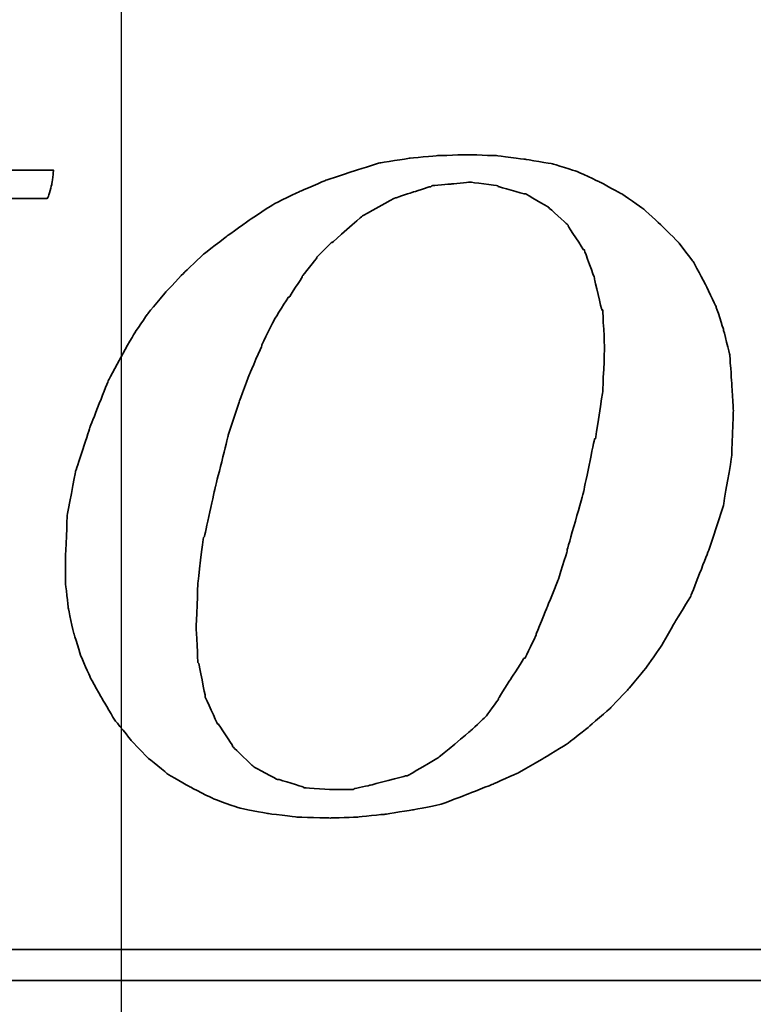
# Model space of a CAD drawing. Header units: millimetres. Extents: x -212 to 3135, y -1694 to 860.
# Tile 182 of 256: x 78.77 to 83.52, y -895.45 to -889.07. Entities that reach past the tile are written whole.
import ezdxf

# ---------------------------------------------------------------- set-up
doc = ezdxf.new("R2010")
doc.units = ezdxf.units.MM
doc.layers.add('2', color=7, linetype='CONTINUOUS', true_color=0xffffff)
doc.layers.add('DIM', color=4, linetype='CONTINUOUS')
doc.layers.add('layer 1', color=7, linetype='CONTINUOUS')

# ---------------------------------------------------------------- blocks, each defined once
blk = doc.blocks.new('TBI MOTION logo(完整正式版)')
at = {"layer": 'layer 1', "color": 22, "lineweight": 35}
for points, knots in [([(35.79625, -6.98375), (35.79625, -6.98375), (36.23125, -7.43875), (36.23125, -7.43875), (36.23125, -7.43875), (36.23125, -7.43875), (36.75625, -7.87125), (36.75625, -7.87125), (36.75625, -7.87125), (36.75625, -7.87125), (37.33125, -8.20375), (37.33125, -8.20375), (37.33125, -8.20375), (37.33125, -8.20375), (37.95625, -8.51875), (37.95625, -8.51875), (37.95625, -8.51875), (37.95625, -8.51875), (38.62625, -8.75875), (38.62625, -8.75875), (38.62625, -8.75875), (38.62625, -8.75875), (39.37125, -8.90375), (39.37125, -8.90375), (39.37125, -8.90375), (39.37125, -8.90375), (40.14125, -8.99875), (40.14125, -8.99875), (40.14125, -8.99875), (40.14125, -8.99875), (41.02625, -9.02375), (41.02625, -9.02375), (41.02625, -9.02375), (41.02625, -9.02375), (41.74625, -8.99875), (41.74625, -8.99875), (41.74625, -8.99875), (41.74625, -8.99875), (42.46625, -8.92375), (42.46625, -8.92375), (42.46625, -8.92375), (42.46625, -8.92375), (43.21125, -8.80625), (43.21125, -8.80625), (43.21125, -8.80625), (43.21125, -8.80625), (43.93125, -8.66375), (43.93125, -8.66375), (43.93125, -8.66375), (43.93125, -8.66375), (44.62625, -8.39875), (44.62625, -8.39875), (44.62625, -8.39875), (44.62625, -8.39875), (45.29625, -8.13375), (45.29625, -8.13375), (45.29625, -8.13375), (45.29625, -8.13375), (45.94625, -7.84375), (45.94625, -7.84375), (45.94625, -7.84375), (45.94625, -7.84375), (46.61625, -7.46375), (46.61625, -7.46375), (46.61625, -7.46375), (46.61625, -7.46375), (47.24125, -7.07875), (47.24125, -7.07875), (47.24125, -7.07875), (47.24125, -7.07875), (47.81625, -6.62375), (47.81625, -6.62375), (47.81625, -6.62375), (47.81625, -6.62375), (48.36875, -6.14375), (48.36875, -6.14375), (48.36875, -6.14375), (48.36875, -6.14375), (48.84625, -5.64125), (48.84625, -5.64125), (48.84625, -5.64125), (48.84625, -5.64125), (49.32625, -5.06375), (49.32625, -5.06375), (49.32625, -5.06375), (49.32625, -5.06375), (49.71125, -4.51374), (49.71125, -4.51374), (49.71125, -4.51374), (49.71125, -4.51374), (50.09625, -3.83874), (50.09625, -3.83874), (50.09625, -3.83874), (50.09625, -3.83874), (50.48125, -3.21374), (50.48125, -3.21374), (50.48125, -3.21374), (50.48125, -3.21374), (50.96125, -1.99125), (50.96125, -1.99125), (50.96125, -1.99125), (50.96125, -1.99125), (51.34375, -0.81875), (51.34375, -0.81875), (51.34375, -0.81875), (51.34375, -0.81875), (51.56125, 0.45624), (51.56125, 0.45624), (51.56125, 0.45624), (51.56125, 0.45624), (51.60625, 1.67624), (51.60625, 1.67624), (51.60625, 1.67624), (51.60625, 1.67624), (51.56125, 2.44625), (51.56125, 2.44625), (51.56125, 2.44625), (51.56125, 2.44625), (51.51125, 3.14125), (51.51125, 3.14125), (51.51125, 3.14125), (51.51125, 3.14125), (51.34375, 3.81125), (51.34375, 3.81125), (51.34375, 3.81125), (51.34375, 3.81125), (51.15125, 4.41125), (51.15125, 4.41125), (51.15125, 4.41125), (51.15125, 4.41125), (50.86125, 5.01125), (50.86125, 5.01125), (50.86125, 5.01125), (50.86125, 5.01125), (50.55125, 5.58875), (50.55125, 5.58875), (50.55125, 5.58875), (50.55125, 5.58875), (50.16625, 6.09125), (50.16625, 6.09125), (50.16625, 6.09125), (50.16625, 6.09125), (49.71125, 6.54875), (49.71125, 6.54875), (49.71125, 6.54875), (49.71125, 6.54875), (49.23125, 6.98125), (49.23125, 6.98125), (49.23125, 6.98125), (49.23125, 6.98125), (48.67875, 7.36625), (48.67875, 7.36625), (48.67875, 7.36625), (48.67875, 7.36625), (48.10375, 7.67625), (48.10375, 7.67625), (48.10375, 7.67625), (48.10375, 7.67625), (47.48125, 7.96375), (47.48125, 7.96375), (47.48125, 7.96375), (47.48125, 7.96375), (46.85625, 8.15625), (46.85625, 8.15625), (46.85625, 8.15625), (46.85625, 8.15625), (46.13625, 8.27624), (46.13625, 8.27624), (46.13625, 8.27624), (46.13625, 8.27624), (45.39125, 8.37125), (45.39125, 8.37125), (45.39125, 8.37125), (45.39125, 8.37125), (44.62625, 8.39624), (44.62625, 8.39624), (44.62625, 8.39624), (44.62625, 8.39624), (43.83625, 8.37125), (43.83625, 8.37125), (43.83625, 8.37125), (43.83625, 8.37125), (43.09125, 8.30125), (43.09125, 8.30125), (43.09125, 8.30125), (43.09125, 8.30125), (42.32125, 8.18125), (42.32125, 8.18125), (42.32125, 8.18125), (42.32125, 8.18125), (41.62875, 7.96375), (41.62875, 7.96375), (41.62875, 7.96375), (41.62875, 7.96375), (40.90625, 7.72625), (40.90625, 7.72625), (40.90625, 7.72625), (40.90625, 7.72625), (40.23624, 7.43625), (40.23624, 7.43625), (40.23624, 7.43625), (40.23624, 7.43625), (39.54124, 7.10125), (39.54124, 7.10125), (39.54124, 7.10125), (39.54124, 7.10125), (38.91625, 6.69125), (38.91625, 6.69125), (38.91625, 6.69125), (38.91625, 6.69125), (38.31625, 6.26125), (38.31625, 6.26125), (38.31625, 6.26125), (38.31625, 6.26125), (37.69125, 5.78125), (37.69125, 5.78125), (37.69125, 5.78125), (37.69125, 5.78125), (37.18625, 5.30125), (37.18625, 5.30125), (37.18625, 5.30125), (37.18625, 5.30125), (36.70625, 4.79624), (36.70625, 4.79624), (36.70625, 4.79624), (36.70625, 4.79624), (36.23125, 4.22125), (36.23125, 4.22125), (36.23125, 4.22125), (36.23125, 4.22125), (35.87124, 3.69375), (35.87124, 3.69375), (35.87124, 3.69375), (35.87124, 3.69375), (35.53125, 3.09125), (35.53125, 3.09125), (35.53125, 3.09125), (35.53125, 3.09125), (35.19875, 2.47125), (35.19875, 2.47125), (35.19875, 2.47125), (35.19875, 2.47125), (34.71625, 1.24625), (34.71625, 1.24625), (34.71625, 1.24625), (34.71625, 1.24625), (34.33125, 0.06874), (34.33125, 0.06874), (34.33125, 0.06874), (34.33125, 0.06874), (34.11625, -1.07875), (34.11625, -1.07875), (34.11625, -1.07875), (34.11625, -1.07875), (34.07125, -2.15875), (34.07125, -2.15875), (34.07125, -2.15875), (34.07125, -2.15875), (34.07125, -2.85375), (34.07125, -2.85375), (34.07125, -2.85375), (34.07125, -2.85375), (34.14125, -3.50375), (34.14125, -3.50375), (34.14125, -3.50375), (34.14125, -3.50375), (34.28625, -4.17375), (34.28625, -4.17375), (34.28625, -4.17375), (34.28625, -4.17375), (34.47625, -4.77624), (34.47625, -4.77624), (34.47625, -4.77624), (34.47625, -4.77624), (34.71625, -5.32625), (34.71625, -5.32625), (34.71625, -5.32625), (34.71625, -5.32625), (35.05375, -5.92875), (35.05375, -5.92875), (35.05375, -5.92875), (35.05375, -5.92875), (35.36375, -6.45375), (35.36375, -6.45375), (35.36375, -6.45375), (35.36375, -6.45375), (35.79625, -6.98375), (35.79625, -6.98375)], [0, 0, 0, 0, 0.01388889, 0.01388889, 0.01388889, 0.0138889, 0.02777778, 0.02777778, 0.02777778, 0.02777779, 0.04166667, 0.04166667, 0.04166667, 0.04166668, 0.05555556, 0.05555556, 0.05555556, 0.05555557, 0.06944444, 0.06944444, 0.06944444, 0.06944445, 0.08333333, 0.08333333, 0.08333333, 0.08333334, 0.09722222, 0.09722222, 0.09722222, 0.09722223, 0.11111111, 0.11111111, 0.11111111, 0.11111112, 0.125, 0.125, 0.125, 0.12500001, 0.13888889, 0.13888889, 0.13888889, 0.1388889, 0.15277778, 0.15277778, 0.15277778, 0.15277779, 0.16666667, 0.16666667, 0.16666667, 0.16666668, 0.18055556, 0.18055556, 0.18055556, 0.18055557, 0.19444444, 0.19444444, 0.19444444, 0.19444445, 0.20833333, 0.20833333, 0.20833333, 0.20833334, 0.22222222, 0.22222222, 0.22222222, 0.22222223, 0.23611111, 0.23611111, 0.23611111, 0.23611112, 0.25, 0.25, 0.25, 0.25000001, 0.26388889, 0.26388889, 0.26388889, 0.2638889, 0.27777778, 0.27777778, 0.27777778, 0.27777779, 0.29166667, 0.29166667, 0.29166667, 0.29166668, 0.30555556, 0.30555556, 0.30555556, 0.30555557, 0.31944444, 0.31944444, 0.31944444, 0.31944445, 0.33333333, 0.33333333, 0.33333333, 0.33333334, 0.34722222, 0.34722222, 0.34722222, 0.34722223, 0.36111111, 0.36111111, 0.36111111, 0.36111112, 0.375, 0.375, 0.375, 0.37500001, 0.38888889, 0.38888889, 0.38888889, 0.3888889, 0.40277778, 0.40277778, 0.40277778, 0.40277779, 0.41666667, 0.41666667, 0.41666667, 0.41666668, 0.43055556, 0.43055556, 0.43055556, 0.43055557, 0.44444444, 0.44444444, 0.44444444, 0.44444445, 0.45833333, 0.45833333, 0.45833333, 0.45833334, 0.47222222, 0.47222222, 0.47222222, 0.47222223, 0.48611111, 0.48611111, 0.48611111, 0.48611112, 0.5, 0.5, 0.5, 0.50000001, 0.51388889, 0.51388889, 0.51388889, 0.5138889, 0.52777778, 0.52777778, 0.52777778, 0.52777779, 0.54166667, 0.54166667, 0.54166667, 0.54166668, 0.55555556, 0.55555556, 0.55555556, 0.55555557, 0.56944444, 0.56944444, 0.56944444, 0.56944445, 0.58333333, 0.58333333, 0.58333333, 0.58333334, 0.59722222, 0.59722222, 0.59722222, 0.59722223, 0.61111111, 0.61111111, 0.61111111, 0.61111112, 0.625, 0.625, 0.625, 0.62500001, 0.63888889, 0.63888889, 0.63888889, 0.6388889, 0.65277778, 0.65277778, 0.65277778, 0.65277779, 0.66666667, 0.66666667, 0.66666667, 0.66666668, 0.68055556, 0.68055556, 0.68055556, 0.68055557, 0.69444444, 0.69444444, 0.69444444, 0.69444445, 0.70833333, 0.70833333, 0.70833333, 0.70833334, 0.72222222, 0.72222222, 0.72222222, 0.72222223, 0.73611111, 0.73611111, 0.73611111, 0.73611112, 0.75, 0.75, 0.75, 0.75000001, 0.76388889, 0.76388889, 0.76388889, 0.7638889, 0.77777778, 0.77777778, 0.77777778, 0.77777779, 0.79166667, 0.79166667, 0.79166667, 0.79166668, 0.80555556, 0.80555556, 0.80555556, 0.80555557, 0.81944444, 0.81944444, 0.81944444, 0.81944445, 0.83333333, 0.83333333, 0.83333333, 0.83333334, 0.84722222, 0.84722222, 0.84722222, 0.84722223, 0.86111111, 0.86111111, 0.86111111, 0.86111112, 0.875, 0.875, 0.875, 0.87500001, 0.88888889, 0.88888889, 0.88888889, 0.8888889, 0.90277778, 0.90277778, 0.90277778, 0.90277779, 0.91666667, 0.91666667, 0.91666667, 0.91666668, 0.93055556, 0.93055556, 0.93055556, 0.93055557, 0.94444444, 0.94444444, 0.94444444, 0.94444445, 0.95833333, 0.95833333, 0.95833333, 0.95833334, 0.97222222, 0.97222222, 0.97222222, 0.97222223, 0.98611111, 0.98611111, 0.98611111, 0.98611112, 1, 1, 1, 1]), ([(22.26375, -7.94375), (22.26375, -7.94375), (22.26375, -7.96625), (22.26375, -7.96625), (22.26375, -7.96625), (22.26375, -7.96625), (22.24125, -7.99125), (22.24125, -7.99125), (22.24125, -7.99125), (22.24125, -7.99125), (22.14625, -8.34875), (22.14625, -8.34875), (22.14625, -8.34875), (22.14625, -8.34875), (22.07625, -8.68625), (22.07625, -8.68625), (22.07625, -8.68625), (22.07625, -8.68625), (22.17125, -8.68625), (22.17125, -8.68625), (22.17125, -8.68625), (22.17125, -8.68625), (22.55375, -8.68625), (22.55375, -8.68625), (22.55375, -8.68625), (22.55375, -8.68625), (23.08125, -8.68625), (23.08125, -8.68625), (23.08125, -8.68625), (23.08125, -8.68625), (23.70375, -8.68625), (23.70375, -8.68625), (23.70375, -8.68625), (23.70375, -8.68625), (24.42625, -8.68625), (24.42625, -8.68625), (24.42625, -8.68625), (24.42625, -8.68625), (25.91125, -8.68625), (25.91125, -8.68625), (25.91125, -8.68625), (25.91125, -8.68625), (27.40125, -8.68625), (27.40125, -8.68625), (27.40125, -8.68625), (27.40125, -8.68625), (28.11875, -8.68625), (28.11875, -8.68625), (28.11875, -8.68625), (28.11875, -8.68625), (28.74125, -8.68625), (28.74125, -8.68625), (28.74125, -8.68625), (28.74125, -8.68625), (29.22125, -8.68625), (29.22125, -8.68625), (29.22125, -8.68625), (29.22125, -8.68625), (29.65625, -8.68625), (29.65625, -8.68625), (29.65625, -8.68625), (29.65625, -8.68625), (29.84875, -8.68625), (29.84875, -8.68625), (29.84875, -8.68625), (29.84875, -8.68625), (29.84875, -8.63875), (29.84875, -8.63875), (29.84875, -8.63875), (29.84875, -8.63875), (29.87125, -8.63875), (29.87125, -8.63875), (29.87125, -8.63875), (29.87125, -8.63875), (29.96875, -8.27875), (29.96875, -8.27875), (29.96875, -8.27875), (29.96875, -8.27875), (30.04125, -7.94375), (30.04125, -7.94375), (30.04125, -7.94375), (30.04125, -7.94375), (29.65625, -7.94375), (29.65625, -7.94375), (29.65625, -7.94375), (29.65625, -7.94375), (29.22125, -7.94375), (29.22125, -7.94375), (29.22125, -7.94375), (29.22125, -7.94375), (29.08125, -7.94375), (29.08125, -7.94375), (29.08125, -7.94375), (29.08125, -7.94375), (29.03125, -7.94375), (29.03125, -7.94375), (29.03125, -7.94375), (29.03125, -7.94375), (28.45625, -7.89375), (28.45625, -7.89375), (28.45625, -7.89375), (28.45625, -7.89375), (28.43125, -7.87125), (28.43125, -7.87125), (28.43125, -7.87125), (28.43125, -7.87125), (28.19125, -7.82375), (28.19125, -7.82375), (28.19125, -7.82375), (28.19125, -7.82375), (28.16625, -7.82375), (28.16625, -7.82375), (28.16625, -7.82375), (28.16625, -7.82375), (28.14625, -7.82375), (28.14625, -7.82375), (28.14625, -7.82375), (28.14625, -7.82375), (27.95125, -7.72375), (27.95125, -7.72375), (27.95125, -7.72375), (27.95125, -7.72375), (27.92625, -7.70375), (27.92625, -7.70375), (27.92625, -7.70375), (27.92625, -7.70375), (27.90625, -7.67875), (27.90625, -7.67875), (27.90625, -7.67875), (27.90625, -7.67875), (27.76125, -7.48875), (27.76125, -7.48875), (27.76125, -7.48875), (27.76125, -7.48875), (27.73375, -7.43875), (27.73375, -7.43875), (27.73375, -7.43875), (27.73375, -7.43875), (27.71125, -7.38875), (27.71125, -7.38875), (27.71125, -7.38875), (27.71125, -7.38875), (27.66625, -7.12875), (27.66625, -7.12875), (27.66625, -7.12875), (27.66625, -7.12875), (27.66625, -7.10375), (27.66625, -7.10375), (27.66625, -7.10375), (27.66625, -7.10375), (27.66625, -7.05375), (27.66625, -7.05375), (27.66625, -7.05375), (27.66625, -7.05375), (27.66625, -7.00875), (27.66625, -7.00875), (27.66625, -7.00875), (27.66625, -7.00875), (27.71125, -6.69625), (27.71125, -6.69625), (27.71125, -6.69625), (27.71125, -6.69625), (27.71125, -6.67125), (27.71125, -6.67125), (27.71125, -6.67125), (27.71125, -6.67125), (27.73375, -6.64875), (27.73375, -6.64875), (27.73375, -6.64875), (27.73375, -6.64875), (27.78625, -6.50375), (27.78625, -6.50375), (27.78625, -6.50375), (27.78625, -6.50375), (27.83125, -6.38375), (27.83125, -6.38375), (27.83125, -6.38375), (27.83125, -6.38375), (27.88125, -6.14375), (27.88125, -6.14375), (27.88125, -6.14375), (27.88125, -6.14375), (27.88125, -6.11875), (27.88125, -6.11875), (27.88125, -6.11875), (27.88125, -6.11875), (27.97625, -5.85375), (27.97625, -5.85375), (27.97625, -5.85375), (27.97625, -5.85375), (28.07375, -5.47125), (28.07375, -5.47125), (28.07375, -5.47125), (28.07375, -5.47125), (28.26625, -4.65375), (28.26625, -4.65375), (28.26625, -4.65375), (28.26625, -4.65375), (28.26625, -4.63375), (28.26625, -4.63375), (28.26625, -4.63375), (28.26625, -4.63375), (28.55125, -3.67374), (28.55125, -3.67374), (28.55125, -3.67374), (28.55125, -3.67374), (28.84125, -2.59374), (28.84125, -2.59374), (28.84125, -2.59374), (28.84125, -2.59374), (29.46125, -0.19375), (29.46125, -0.19375), (29.46125, -0.19375), (29.46125, -0.19375), (30.08625, 2.20624), (30.08625, 2.20624), (30.08625, 2.20624), (30.08625, 2.20624), (30.37625, 3.30875), (30.37625, 3.30875), (30.37625, 3.30875), (30.37625, 3.30875), (30.37625, 3.33125), (30.37625, 3.33125), (30.37625, 3.33125), (30.37625, 3.33125), (30.66125, 4.27125), (30.66125, 4.27125), (30.66125, 4.27125), (30.66125, 4.27125), (30.66125, 4.31875), (30.66125, 4.31875), (30.66125, 4.31875), (30.66125, 4.31875), (30.85625, 5.13125), (30.85625, 5.13125), (30.85625, 5.13125), (30.85625, 5.13125), (30.95125, 5.47125), (30.95125, 5.47125), (30.95125, 5.47125), (30.95125, 5.47125), (30.95125, 5.49125), (30.95125, 5.49125), (30.95125, 5.49125), (30.95125, 5.49125), (31.04625, 5.75625), (31.04625, 5.75625), (31.04625, 5.75625), (31.04625, 5.75625), (31.09625, 5.97125), (31.09625, 5.97125), (31.09625, 5.97125), (31.09625, 5.97125), (31.09625, 5.99624), (31.09625, 5.99624), (31.09625, 5.99624), (31.09625, 5.99624), (31.14375, 6.16625), (31.14375, 6.16625), (31.14375, 6.16625), (31.14375, 6.16625), (31.14375, 6.18625), (31.14375, 6.18625), (31.14375, 6.18625), (31.14375, 6.18625), (31.16624, 6.28625), (31.16624, 6.28625), (31.16624, 6.28625), (31.16624, 6.28625), (31.16624, 6.33124), (31.16624, 6.33124), (31.16624, 6.33124), (31.16624, 6.33124), (31.19125, 6.38124), (31.19125, 6.38124), (31.19125, 6.38124), (31.19125, 6.38124), (31.38125, 6.71625), (31.38125, 6.71625), (31.38125, 6.71625), (31.38125, 6.71625), (31.40624, 6.74125), (31.40624, 6.74125), (31.40624, 6.74125), (31.40624, 6.74125), (31.43125, 6.76625), (31.43125, 6.76625), (31.43125, 6.76625), (31.43125, 6.76625), (31.64625, 7.00624), (31.64625, 7.00624), (31.64625, 7.00624), (31.64625, 7.00624), (31.67125, 7.00624), (31.67125, 7.00624), (31.67125, 7.00624), (31.67125, 7.00624), (31.69625, 7.00624), (31.69625, 7.00624), (31.69625, 7.00624), (31.69625, 7.00624), (31.83875, 7.10125), (31.83875, 7.10125), (31.83875, 7.10125), (31.83875, 7.10125), (31.86124, 7.12624), (31.86124, 7.12624), (31.86124, 7.12624), (31.86124, 7.12624), (31.88625, 7.12624), (31.88625, 7.12624), (31.88625, 7.12624), (31.88625, 7.12624), (32.10124, 7.17125), (32.10124, 7.17125), (32.10124, 7.17125), (32.10124, 7.17125), (32.10124, 7.19624), (32.10124, 7.19624), (32.10124, 7.19624), (32.10124, 7.19624), (32.39125, 7.24624), (32.39125, 7.24624), (32.39125, 7.24624), (32.39125, 7.24624), (32.41624, 7.24624), (32.41624, 7.24624), (32.41624, 7.24624), (32.41624, 7.24624), (32.43624, 7.24624), (32.43624, 7.24624), (32.43624, 7.24624), (32.43624, 7.24624), (32.72375, 7.24624), (32.72375, 7.24624), (32.72375, 7.24624), (32.72375, 7.24624), (32.79624, 7.24624), (32.79624, 7.24624), (32.79624, 7.24624), (32.79624, 7.24624), (32.89625, 7.24624), (32.89625, 7.24624), (32.89625, 7.24624), (32.89625, 7.24624), (33.23124, 7.24624), (33.23124, 7.24624), (33.23124, 7.24624), (33.23124, 7.24624), (33.59125, 7.24624), (33.59125, 7.24624), (33.59125, 7.24624), (33.59125, 7.24624), (33.61625, 7.29125), (33.61625, 7.29125), (33.61625, 7.29125), (33.61625, 7.29125), (33.71125, 7.62625), (33.71125, 7.62625), (33.71125, 7.62625), (33.71125, 7.62625), (33.75625, 7.98625), (33.75625, 7.98625), (33.75625, 7.98625), (33.75625, 7.98625), (33.63625, 7.98625), (33.63625, 7.98625), (33.63625, 7.98625), (33.63625, 7.98625), (33.23124, 7.98625), (33.23124, 7.98625), (33.23124, 7.98625), (33.23124, 7.98625), (32.67875, 7.98625), (32.67875, 7.98625), (32.67875, 7.98625), (32.67875, 7.98625), (32.05625, 7.98625), (32.05625, 7.98625), (32.05625, 7.98625), (32.05625, 7.98625), (31.35625, 7.98625), (31.35625, 7.98625), (31.35625, 7.98625), (31.35625, 7.98625), (29.80125, 7.98625), (29.80125, 7.98625), (29.80125, 7.98625), (29.80125, 7.98625), (28.26625, 7.98625), (28.26625, 7.98625), (28.26625, 7.98625), (28.26625, 7.98625), (27.59125, 7.98625), (27.59125, 7.98625), (27.59125, 7.98625), (27.59125, 7.98625), (26.91875, 7.98625), (26.91875, 7.98625), (26.91875, 7.98625), (26.91875, 7.98625), (26.39125, 7.98625), (26.39125, 7.98625), (26.39125, 7.98625), (26.39125, 7.98625), (25.96125, 7.98625), (25.96125, 7.98625), (25.96125, 7.98625), (25.96125, 7.98625), (25.76875, 7.98625), (25.76875, 7.98625), (25.76875, 7.98625), (25.76875, 7.98625), (25.76875, 7.96375), (25.76875, 7.96375), (25.76875, 7.96375), (25.76875, 7.96375), (25.74625, 7.94125), (25.74625, 7.94125), (25.74625, 7.94125), (25.74625, 7.94125), (25.64875, 7.55625), (25.64875, 7.55625), (25.64875, 7.55625), (25.64875, 7.55625), (25.57625, 7.24624), (25.57625, 7.24624), (25.57625, 7.24624), (25.57625, 7.24624), (25.59875, 7.24624), (25.59875, 7.24624), (25.59875, 7.24624), (25.59875, 7.24624), (26.01125, 7.24624), (26.01125, 7.24624), (26.01125, 7.24624), (26.01125, 7.24624), (26.48625, 7.24624), (26.48625, 7.24624), (26.48625, 7.24624), (26.48625, 7.24624), (26.60625, 7.24624), (26.60625, 7.24624), (26.60625, 7.24624), (26.60625, 7.24624), (26.63125, 7.24624), (26.63125, 7.24624), (26.63125, 7.24624), (26.63125, 7.24624), (26.68125, 7.24624), (26.68125, 7.24624), (26.68125, 7.24624), (26.68125, 7.24624), (26.70625, 7.24624), (26.70625, 7.24624), (26.70625, 7.24624), (26.70625, 7.24624), (26.96625, 7.24624), (26.96625, 7.24624), (26.96625, 7.24624), (26.96625, 7.24624), (26.99125, 7.21875), (26.99125, 7.21875), (26.99125, 7.21875), (26.99125, 7.21875), (27.23375, 7.17125), (27.23375, 7.17125), (27.23375, 7.17125), (27.23375, 7.17125), (27.40125, 7.12624), (27.40125, 7.12624), (27.40125, 7.12624), (27.40125, 7.12624), (27.56625, 7.07624), (27.56625, 7.07624), (27.56625, 7.07624), (27.56625, 7.07624), (27.61375, 7.07624), (27.61375, 7.07624), (27.61375, 7.07624), (27.61375, 7.07624), (27.64125, 7.07624), (27.64125, 7.07624), (27.64125, 7.07624), (27.64125, 7.07624), (27.66625, 7.02624), (27.66625, 7.02624), (27.66625, 7.02624), (27.66625, 7.02624), (27.85625, 6.86125), (27.85625, 6.86125), (27.85625, 6.86125), (27.85625, 6.86125), (27.88125, 6.81125), (27.88125, 6.81125), (27.88125, 6.81125), (27.88125, 6.81125), (27.88125, 6.76625), (27.88125, 6.76625), (27.88125, 6.76625), (27.88125, 6.76625), (27.92625, 6.47625), (27.92625, 6.47625), (27.92625, 6.47625), (27.92625, 6.47625), (27.95125, 6.45124), (27.95125, 6.45124), (27.95125, 6.45124), (27.95125, 6.45124), (27.95125, 6.42625), (27.95125, 6.42625), (27.95125, 6.42625), (27.95125, 6.42625), (27.95125, 6.40625), (27.95125, 6.40625), (27.95125, 6.40625), (27.95125, 6.40625), (27.92625, 6.35625), (27.92625, 6.35625), (27.92625, 6.35625), (27.92625, 6.35625), (27.92625, 6.33124), (27.92625, 6.33124), (27.92625, 6.33124), (27.92625, 6.33124), (27.90625, 5.99624), (27.90625, 5.99624), (27.90625, 5.99624), (27.90625, 5.99624), (27.88125, 5.89875), (27.88125, 5.89875), (27.88125, 5.89875), (27.88125, 5.89875), (27.85625, 5.87625), (27.85625, 5.87625), (27.85625, 5.87625), (27.85625, 5.87625), (27.85625, 5.85125), (27.85625, 5.85125), (27.85625, 5.85125), (27.85625, 5.85125), (27.85625, 5.82625), (27.85625, 5.82625), (27.85625, 5.82625), (27.85625, 5.82625), (27.83125, 5.82625), (27.83125, 5.82625), (27.83125, 5.82625), (27.83125, 5.82625), (27.78625, 5.63625), (27.78625, 5.63625), (27.78625, 5.63625), (27.78625, 5.63625), (27.78625, 5.61125), (27.78625, 5.61125), (27.78625, 5.61125), (27.78625, 5.61125), (27.78625, 5.58875), (27.78625, 5.58875), (27.78625, 5.58875), (27.78625, 5.58875), (27.68625, 5.42125), (27.68625, 5.42125), (27.68625, 5.42125), (27.68625, 5.42125), (27.66625, 5.13125), (27.66625, 5.13125), (27.66625, 5.13125), (27.66625, 5.13125), (27.64125, 5.10874), (27.64125, 5.10874), (27.64125, 5.10874), (27.64125, 5.10874), (27.64125, 5.08625), (27.64125, 5.08625), (27.64125, 5.08625), (27.64125, 5.08625), (27.52125, 4.75124), (27.52125, 4.75124), (27.52125, 4.75124), (27.52125, 4.75124), (27.30625, 3.95625), (27.30625, 3.95625), (27.30625, 3.95625), (27.30625, 3.95625), (27.03875, 2.97125), (27.03875, 2.97125), (27.03875, 2.97125), (27.03875, 2.97125), (26.75375, 1.87125), (26.75375, 1.87125), (26.75375, 1.87125), (26.75375, 1.87125), (26.12625, -0.50374), (26.12625, -0.50374), (26.12625, -0.50374), (26.12625, -0.50374), (25.50625, -2.85375), (25.50625, -2.85375), (25.50625, -2.85375), (25.50625, -2.85375), (25.21625, -3.95875), (25.21625, -3.95875), (25.21625, -3.95875), (25.21625, -3.95875), (25.21625, -3.98375), (25.21625, -3.98375), (25.21625, -3.98375), (25.21625, -3.98375), (24.93125, -4.94375), (24.93125, -4.94375), (24.93125, -4.94375), (24.93125, -4.94375), (24.73625, -5.78375), (24.73625, -5.78375), (24.73625, -5.78375), (24.73625, -5.78375), (24.64125, -6.11875), (24.64125, -6.11875), (24.64125, -6.11875), (24.64125, -6.11875), (24.64125, -6.14375), (24.64125, -6.14375), (24.64125, -6.14375), (24.64125, -6.14375), (24.54625, -6.40875), (24.54625, -6.40875), (24.54625, -6.40875), (24.54625, -6.40875), (24.49625, -6.64875), (24.49625, -6.64875), (24.49625, -6.64875), (24.49625, -6.64875), (24.49625, -6.67125), (24.49625, -6.67125), (24.49625, -6.67125), (24.49625, -6.67125), (24.45125, -6.81375), (24.45125, -6.81375), (24.45125, -6.81375), (24.45125, -6.81375), (24.40125, -6.95875), (24.40125, -6.95875), (24.40125, -6.95875), (24.40125, -6.95875), (24.23375, -7.34375), (24.23375, -7.34375), (24.23375, -7.34375), (24.23375, -7.34375), (24.23375, -7.36875), (24.23375, -7.36875), (24.23375, -7.36875), (24.23375, -7.36875), (24.20875, -7.38875), (24.20875, -7.38875), (24.20875, -7.38875), (24.20875, -7.38875), (23.94625, -7.67875), (23.94625, -7.67875), (23.94625, -7.67875), (23.94625, -7.67875), (23.92125, -7.70375), (23.92125, -7.70375), (23.92125, -7.70375), (23.92125, -7.70375), (23.87125, -7.72375), (23.87125, -7.72375), (23.87125, -7.72375), (23.87125, -7.72375), (23.53875, -7.87125), (23.53875, -7.87125), (23.53875, -7.87125), (23.53875, -7.87125), (23.51125, -7.87125), (23.51125, -7.87125), (23.51125, -7.87125), (23.51125, -7.87125), (23.49125, -7.89375), (23.49125, -7.89375), (23.49125, -7.89375), (23.49125, -7.89375), (23.05625, -7.94375), (23.05625, -7.94375), (23.05625, -7.94375), (23.05625, -7.94375), (23.03625, -7.94375), (23.03625, -7.94375), (23.03625, -7.94375), (23.03625, -7.94375), (22.98625, -7.94375), (22.98625, -7.94375), (22.98625, -7.94375), (22.98625, -7.94375), (22.88875, -7.94375), (22.88875, -7.94375), (22.88875, -7.94375), (22.88875, -7.94375), (22.55375, -7.94375), (22.55375, -7.94375), (22.55375, -7.94375), (22.55375, -7.94375), (22.26375, -7.94375), (22.26375, -7.94375)], [0, 0, 0, 0, 0.00568182, 0.00568182, 0.00568182, 0.00568183, 0.01136364, 0.01136364, 0.01136364, 0.01136365, 0.01704545, 0.01704545, 0.01704545, 0.01704546, 0.02272727, 0.02272727, 0.02272727, 0.02272728, 0.02840909, 0.02840909, 0.02840909, 0.0284091, 0.03409091, 0.03409091, 0.03409091, 0.03409092, 0.03977273, 0.03977273, 0.03977273, 0.03977274, 0.04545455, 0.04545455, 0.04545455, 0.04545456, 0.05113636, 0.05113636, 0.05113636, 0.05113637, 0.05681818, 0.05681818, 0.05681818, 0.05681819, 0.0625, 0.0625, 0.0625, 0.06250001, 0.06818182, 0.06818182, 0.06818182, 0.06818183, 0.07386364, 0.07386364, 0.07386364, 0.07386365, 0.07954545, 0.07954545, 0.07954545, 0.07954546, 0.08522727, 0.08522727, 0.08522727, 0.08522728, 0.09090909, 0.09090909, 0.09090909, 0.0909091, 0.09659091, 0.09659091, 0.09659091, 0.09659092, 0.10227273, 0.10227273, 0.10227273, 0.10227274, 0.10795455, 0.10795455, 0.10795455, 0.10795456, 0.11363636, 0.11363636, 0.11363636, 0.11363637, 0.11931818, 0.11931818, 0.11931818, 0.11931819, 0.125, 0.125, 0.125, 0.12500001, 0.13068182, 0.13068182, 0.13068182, 0.13068183, 0.13636364, 0.13636364, 0.13636364, 0.13636365, 0.14204545, 0.14204545, 0.14204545, 0.14204546, 0.14772727, 0.14772727, 0.14772727, 0.14772728, 0.15340909, 0.15340909, 0.15340909, 0.1534091, 0.15909091, 0.15909091, 0.15909091, 0.15909092, 0.16477273, 0.16477273, 0.16477273, 0.16477274, 0.17045455, 0.17045455, 0.17045455, 0.17045456, 0.17613636, 0.17613636, 0.17613636, 0.17613637, 0.18181818, 0.18181818, 0.18181818, 0.18181819, 0.1875, 0.1875, 0.1875, 0.18750001, 0.19318182, 0.19318182, 0.19318182, 0.19318183, 0.19886364, 0.19886364, 0.19886364, 0.19886365, 0.20454545, 0.20454545, 0.20454545, 0.20454546, 0.21022727, 0.21022727, 0.21022727, 0.21022728, 0.21590909, 0.21590909, 0.21590909, 0.2159091, 0.22159091, 0.22159091, 0.22159091, 0.22159092, 0.22727273, 0.22727273, 0.22727273, 0.22727274, 0.23295455, 0.23295455, 0.23295455, 0.23295456, 0.23863636, 0.23863636, 0.23863636, 0.23863637, 0.24431818, 0.24431818, 0.24431818, 0.24431819, 0.25, 0.25, 0.25, 0.25000001, 0.25568182, 0.25568182, 0.25568182, 0.25568183, 0.26136364, 0.26136364, 0.26136364, 0.26136365, 0.26704545, 0.26704545, 0.26704545, 0.26704546, 0.27272727, 0.27272727, 0.27272727, 0.27272728, 0.27840909, 0.27840909, 0.27840909, 0.2784091, 0.28409091, 0.28409091, 0.28409091, 0.28409092, 0.28977273, 0.28977273, 0.28977273, 0.28977274, 0.29545455, 0.29545455, 0.29545455, 0.29545456, 0.30113636, 0.30113636, 0.30113636, 0.30113637, 0.30681818, 0.30681818, 0.30681818, 0.30681819, 0.3125, 0.3125, 0.3125, 0.31250001, 0.31818182, 0.31818182, 0.31818182, 0.31818183, 0.32386364, 0.32386364, 0.32386364, 0.32386365, 0.32954545, 0.32954545, 0.32954545, 0.32954546, 0.33522727, 0.33522727, 0.33522727, 0.33522728, 0.34090909, 0.34090909, 0.34090909, 0.3409091, 0.34659091, 0.34659091, 0.34659091, 0.34659092, 0.35227273, 0.35227273, 0.35227273, 0.35227274, 0.35795455, 0.35795455, 0.35795455, 0.35795456, 0.36363636, 0.36363636, 0.36363636, 0.36363637, 0.36931818, 0.36931818, 0.36931818, 0.36931819, 0.375, 0.375, 0.375, 0.37500001, 0.38068182, 0.38068182, 0.38068182, 0.38068183, 0.38636364, 0.38636364, 0.38636364, 0.38636365, 0.39204545, 0.39204545, 0.39204545, 0.39204546, 0.39772727, 0.39772727, 0.39772727, 0.39772728, 0.40340909, 0.40340909, 0.40340909, 0.4034091, 0.40909091, 0.40909091, 0.40909091, 0.40909092, 0.41477273, 0.41477273, 0.41477273, 0.41477274, 0.42045455, 0.42045455, 0.42045455, 0.42045456, 0.42613636, 0.42613636, 0.42613636, 0.42613637, 0.43181818, 0.43181818, 0.43181818, 0.43181819, 0.4375, 0.4375, 0.4375, 0.43750001, 0.44318182, 0.44318182, 0.44318182, 0.44318183, 0.44886364, 0.44886364, 0.44886364, 0.44886365, 0.45454545, 0.45454545, 0.45454545, 0.45454546, 0.46022727, 0.46022727, 0.46022727, 0.46022728, 0.46590909, 0.46590909, 0.46590909, 0.4659091, 0.47159091, 0.47159091, 0.47159091, 0.47159092, 0.47727273, 0.47727273, 0.47727273, 0.47727274, 0.48295455, 0.48295455, 0.48295455, 0.48295456, 0.48863636, 0.48863636, 0.48863636, 0.48863637, 0.49431818, 0.49431818, 0.49431818, 0.49431819, 0.5, 0.5, 0.5, 0.50000001, 0.50568182, 0.50568182, 0.50568182, 0.50568183, 0.51136364, 0.51136364, 0.51136364, 0.51136365, 0.51704545, 0.51704545, 0.51704545, 0.51704546, 0.52272727, 0.52272727, 0.52272727, 0.52272728, 0.52840909, 0.52840909, 0.52840909, 0.5284091, 0.53409091, 0.53409091, 0.53409091, 0.53409092, 0.53977273, 0.53977273, 0.53977273, 0.53977274, 0.54545455, 0.54545455, 0.54545455, 0.54545456, 0.55113636, 0.55113636, 0.55113636, 0.55113637, 0.55681818, 0.55681818, 0.55681818, 0.55681819, 0.5625, 0.5625, 0.5625, 0.56250001, 0.56818182, 0.56818182, 0.56818182, 0.56818183, 0.57386364, 0.57386364, 0.57386364, 0.57386365, 0.57954545, 0.57954545, 0.57954545, 0.57954546, 0.58522727, 0.58522727, 0.58522727, 0.58522728, 0.59090909, 0.59090909, 0.59090909, 0.5909091, 0.59659091, 0.59659091, 0.59659091, 0.59659092, 0.60227273, 0.60227273, 0.60227273, 0.60227274, 0.60795455, 0.60795455, 0.60795455, 0.60795456, 0.61363636, 0.61363636, 0.61363636, 0.61363637, 0.61931818, 0.61931818, 0.61931818, 0.61931819, 0.625, 0.625, 0.625, 0.62500001, 0.63068182, 0.63068182, 0.63068182, 0.63068183, 0.63636364, 0.63636364, 0.63636364, 0.63636365, 0.64204545, 0.64204545, 0.64204545, 0.64204546, 0.64772727, 0.64772727, 0.64772727, 0.64772728, 0.65340909, 0.65340909, 0.65340909, 0.6534091, 0.65909091, 0.65909091, 0.65909091, 0.65909092, 0.66477273, 0.66477273, 0.66477273, 0.66477274, 0.67045455, 0.67045455, 0.67045455, 0.67045456, 0.67613636, 0.67613636, 0.67613636, 0.67613637, 0.68181818, 0.68181818, 0.68181818, 0.68181819, 0.6875, 0.6875, 0.6875, 0.68750001, 0.69318182, 0.69318182, 0.69318182, 0.69318183, 0.69886364, 0.69886364, 0.69886364, 0.69886365, 0.70454545, 0.70454545, 0.70454545, 0.70454546, 0.71022727, 0.71022727, 0.71022727, 0.71022728, 0.71590909, 0.71590909, 0.71590909, 0.7159091, 0.72159091, 0.72159091, 0.72159091, 0.72159092, 0.72727273, 0.72727273, 0.72727273, 0.72727274, 0.73295455, 0.73295455, 0.73295455, 0.73295456, 0.73863636, 0.73863636, 0.73863636, 0.73863637, 0.74431818, 0.74431818, 0.74431818, 0.74431819, 0.75, 0.75, 0.75, 0.75000001, 0.75568182, 0.75568182, 0.75568182, 0.75568183, 0.76136364, 0.76136364, 0.76136364, 0.76136365, 0.76704545, 0.76704545, 0.76704545, 0.76704546, 0.77272727, 0.77272727, 0.77272727, 0.77272728, 0.77840909, 0.77840909, 0.77840909, 0.7784091, 0.78409091, 0.78409091, 0.78409091, 0.78409092, 0.78977273, 0.78977273, 0.78977273, 0.78977274, 0.79545455, 0.79545455, 0.79545455, 0.79545456, 0.80113636, 0.80113636, 0.80113636, 0.80113637, 0.80681818, 0.80681818, 0.80681818, 0.80681819, 0.8125, 0.8125, 0.8125, 0.81250001, 0.81818182, 0.81818182, 0.81818182, 0.81818183, 0.82386364, 0.82386364, 0.82386364, 0.82386365, 0.82954545, 0.82954545, 0.82954545, 0.82954546, 0.83522727, 0.83522727, 0.83522727, 0.83522728, 0.84090909, 0.84090909, 0.84090909, 0.8409091, 0.84659091, 0.84659091, 0.84659091, 0.84659092, 0.85227273, 0.85227273, 0.85227273, 0.85227274, 0.85795455, 0.85795455, 0.85795455, 0.85795456, 0.86363636, 0.86363636, 0.86363636, 0.86363637, 0.86931818, 0.86931818, 0.86931818, 0.86931819, 0.875, 0.875, 0.875, 0.87500001, 0.88068182, 0.88068182, 0.88068182, 0.88068183, 0.88636364, 0.88636364, 0.88636364, 0.88636365, 0.89204545, 0.89204545, 0.89204545, 0.89204546, 0.89772727, 0.89772727, 0.89772727, 0.89772728, 0.90340909, 0.90340909, 0.90340909, 0.9034091, 0.90909091, 0.90909091, 0.90909091, 0.90909092, 0.91477273, 0.91477273, 0.91477273, 0.91477274, 0.92045455, 0.92045455, 0.92045455, 0.92045456, 0.92613636, 0.92613636, 0.92613636, 0.92613637, 0.93181818, 0.93181818, 0.93181818, 0.93181819, 0.9375, 0.9375, 0.9375, 0.93750001, 0.94318182, 0.94318182, 0.94318182, 0.94318183, 0.94886364, 0.94886364, 0.94886364, 0.94886365, 0.95454545, 0.95454545, 0.95454545, 0.95454546, 0.96022727, 0.96022727, 0.96022727, 0.96022728, 0.96590909, 0.96590909, 0.96590909, 0.9659091, 0.97159091, 0.97159091, 0.97159091, 0.97159092, 0.97727273, 0.97727273, 0.97727273, 0.97727274, 0.98295455, 0.98295455, 0.98295455, 0.98295456, 0.98863636, 0.98863636, 0.98863636, 0.98863637, 0.99431818, 0.99431818, 0.99431818, 0.99431819, 1, 1, 1, 1]), ([(38.33875, 1.03124), (38.33875, 1.03124), (38.62625, 1.89625), (38.62625, 1.89625), (38.62625, 1.89625), (38.62625, 1.89625), (38.91625, 2.66375), (38.91625, 2.66375), (38.91625, 2.66375), (38.91625, 2.66375), (39.22625, 3.38125), (39.22625, 3.38125), (39.22625, 3.38125), (39.22625, 3.38125), (39.22625, 3.40624), (39.22625, 3.40624), (39.22625, 3.40624), (39.22625, 3.40624), (39.56124, 4.07624), (39.56124, 4.07624), (39.56124, 4.07624), (39.56124, 4.07624), (39.92125, 4.65125), (39.92125, 4.65125), (39.92125, 4.65125), (39.92125, 4.65125), (39.94625, 4.65125), (39.94625, 4.65125), (39.94625, 4.65125), (39.94625, 4.65125), (40.28125, 5.17875), (40.28125, 5.17875), (40.28125, 5.17875), (40.28125, 5.17875), (40.28125, 5.20375), (40.28125, 5.20375), (40.28125, 5.20375), (40.28125, 5.20375), (40.66875, 5.68625), (40.66875, 5.68625), (40.66875, 5.68625), (40.66875, 5.68625), (40.66875, 5.70625), (40.66875, 5.70625), (40.66875, 5.70625), (40.66875, 5.70625), (41.05124, 6.09125), (41.05124, 6.09125), (41.05124, 6.09125), (41.05124, 6.09125), (41.07625, 6.09125), (41.07625, 6.09125), (41.07625, 6.09125), (41.07625, 6.09125), (41.84125, 6.76625), (41.84125, 6.76625), (41.84125, 6.76625), (41.84125, 6.76625), (41.86625, 6.78625), (41.86625, 6.78625), (41.86625, 6.78625), (41.86625, 6.78625), (42.73125, 7.26624), (42.73125, 7.26624), (42.73125, 7.26624), (42.73125, 7.26624), (42.75625, 7.26624), (42.75625, 7.26624), (42.75625, 7.26624), (42.75625, 7.26624), (43.18625, 7.41125), (43.18625, 7.41125), (43.18625, 7.41125), (43.18625, 7.41125), (43.64125, 7.55625), (43.64125, 7.55625), (43.64125, 7.55625), (43.64125, 7.55625), (43.66625, 7.55625), (43.66625, 7.55625), (43.66625, 7.55625), (43.66625, 7.55625), (43.69125, 7.58124), (43.69125, 7.58124), (43.69125, 7.58124), (43.69125, 7.58124), (44.19125, 7.62625), (44.19125, 7.62625), (44.19125, 7.62625), (44.19125, 7.62625), (44.67125, 7.67625), (44.67125, 7.67625), (44.67125, 7.67625), (44.67125, 7.67625), (44.69625, 7.67625), (44.69625, 7.67625), (44.69625, 7.67625), (44.69625, 7.67625), (45.41875, 7.58124), (45.41875, 7.58124), (45.41875, 7.58124), (45.41875, 7.58124), (45.44125, 7.55625), (45.44125, 7.55625), (45.44125, 7.55625), (45.44125, 7.55625), (46.11125, 7.36625), (46.11125, 7.36625), (46.11125, 7.36625), (46.11125, 7.36625), (46.13625, 7.36625), (46.13625, 7.36625), (46.13625, 7.36625), (46.13625, 7.36625), (46.15875, 7.36625), (46.15875, 7.36625), (46.15875, 7.36625), (46.15875, 7.36625), (46.73625, 7.02624), (46.73625, 7.02624), (46.73625, 7.02624), (46.73625, 7.02624), (46.76125, 7.00624), (46.76125, 7.00624), (46.76125, 7.00624), (46.76125, 7.00624), (47.24125, 6.57124), (47.24125, 6.57124), (47.24125, 6.57124), (47.24125, 6.57124), (47.26625, 6.54875), (47.26625, 6.54875), (47.26625, 6.54875), (47.26625, 6.54875), (47.26625, 6.52375), (47.26625, 6.52375), (47.26625, 6.52375), (47.26625, 6.52375), (47.67375, 5.89875), (47.67375, 5.89875), (47.67375, 5.89875), (47.67375, 5.89875), (47.69625, 5.89875), (47.69625, 5.89875), (47.69625, 5.89875), (47.69625, 5.89875), (47.69625, 5.87625), (47.69625, 5.87625), (47.69625, 5.87625), (47.69625, 5.87625), (47.96125, 5.15625), (47.96125, 5.15625), (47.96125, 5.15625), (47.96125, 5.15625), (47.96125, 5.13125), (47.96125, 5.13125), (47.96125, 5.13125), (47.96125, 5.13125), (48.15125, 4.31875), (48.15125, 4.31875), (48.15125, 4.31875), (48.15125, 4.31875), (48.17625, 4.31875), (48.17625, 4.31875), (48.17625, 4.31875), (48.17625, 4.31875), (48.17625, 4.29125), (48.17625, 4.29125), (48.17625, 4.29125), (48.17625, 4.29125), (48.22625, 3.33125), (48.22625, 3.33125), (48.22625, 3.33125), (48.22625, 3.33125), (48.22625, 3.30875), (48.22625, 3.30875), (48.22625, 3.30875), (48.22625, 3.30875), (48.17625, 2.20624), (48.17625, 2.20624), (48.17625, 2.20624), (48.17625, 2.20624), (48.17625, 2.18124), (48.17625, 2.18124), (48.17625, 2.18124), (48.17625, 2.18124), (47.98375, 0.93624), (47.98375, 0.93624), (47.98375, 0.93624), (47.98375, 0.93624), (47.96125, 0.93624), (47.96125, 0.93624), (47.96125, 0.93624), (47.96125, 0.93624), (47.67375, -0.45874), (47.67375, -0.45874), (47.67375, -0.45874), (47.67375, -0.45874), (47.24125, -1.99125), (47.24125, -1.99125), (47.24125, -1.99125), (47.24125, -1.99125), (47.24125, -2.01874), (47.24125, -2.01874), (47.24125, -2.01874), (47.24125, -2.01874), (47.00125, -2.78375), (47.00125, -2.78375), (47.00125, -2.78375), (47.00125, -2.78375), (46.71125, -3.50375), (46.71125, -3.50375), (46.71125, -3.50375), (46.71125, -3.50375), (46.42625, -4.19875), (46.42625, -4.19875), (46.42625, -4.19875), (46.42625, -4.19875), (46.42625, -4.22375), (46.42625, -4.22375), (46.42625, -4.22375), (46.42625, -4.22375), (46.13625, -4.82374), (46.13625, -4.82374), (46.13625, -4.82374), (46.13625, -4.82374), (46.11125, -4.82374), (46.11125, -4.82374), (46.11125, -4.82374), (46.11125, -4.82374), (45.77625, -5.35125), (45.77625, -5.35125), (45.77625, -5.35125), (45.77625, -5.35125), (45.44125, -5.87875), (45.44125, -5.87875), (45.44125, -5.87875), (45.44125, -5.87875), (45.44125, -5.90375), (45.44125, -5.90375), (45.44125, -5.90375), (45.44125, -5.90375), (45.10625, -6.35875), (45.10625, -6.35875), (45.10625, -6.35875), (45.10625, -6.35875), (45.08125, -6.38375), (45.08125, -6.38375), (45.08125, -6.38375), (45.08125, -6.38375), (44.69625, -6.74375), (44.69625, -6.74375), (44.69625, -6.74375), (44.69625, -6.74375), (43.88375, -7.41625), (43.88375, -7.41625), (43.88375, -7.41625), (43.88375, -7.41625), (43.85625, -7.43875), (43.85625, -7.43875), (43.85625, -7.43875), (43.85625, -7.43875), (43.04125, -7.91875), (43.04125, -7.91875), (43.04125, -7.91875), (43.04125, -7.91875), (43.01625, -7.91875), (43.01625, -7.91875), (43.01625, -7.91875), (43.01625, -7.91875), (42.99625, -7.91875), (42.99625, -7.91875), (42.99625, -7.91875), (42.99625, -7.91875), (42.08125, -8.15875), (42.08125, -8.15875), (42.08125, -8.15875), (42.08125, -8.15875), (41.65125, -8.25625), (41.65125, -8.25625), (41.65125, -8.25625), (41.65125, -8.25625), (41.62875, -8.27875), (41.62875, -8.27875), (41.62875, -8.27875), (41.62875, -8.27875), (41.60125, -8.27875), (41.60125, -8.27875), (41.60125, -8.27875), (41.60125, -8.27875), (41.12125, -8.27875), (41.12125, -8.27875), (41.12125, -8.27875), (41.12125, -8.27875), (40.35624, -8.23125), (40.35624, -8.23125), (40.35624, -8.23125), (40.35624, -8.23125), (40.33125, -8.23125), (40.33125, -8.23125), (40.33125, -8.23125), (40.33125, -8.23125), (40.30625, -8.20375), (40.30625, -8.20375), (40.30625, -8.20375), (40.30625, -8.20375), (39.68375, -8.01375), (39.68375, -8.01375), (39.68375, -8.01375), (39.68375, -8.01375), (39.66124, -8.01375), (39.66124, -8.01375), (39.66124, -8.01375), (39.66124, -8.01375), (39.63625, -8.01375), (39.63625, -8.01375), (39.63625, -8.01375), (39.63625, -8.01375), (39.01125, -7.67875), (39.01125, -7.67875), (39.01125, -7.67875), (39.01125, -7.67875), (38.98875, -7.65375), (38.98875, -7.65375), (38.98875, -7.65375), (38.98875, -7.65375), (38.48625, -7.17375), (38.48625, -7.17375), (38.48625, -7.17375), (38.48625, -7.17375), (38.45875, -7.14875), (38.45875, -7.14875), (38.45875, -7.14875), (38.45875, -7.14875), (38.45875, -7.12875), (38.45875, -7.12875), (38.45875, -7.12875), (38.45875, -7.12875), (38.07625, -6.54875), (38.07625, -6.54875), (38.07625, -6.54875), (38.07625, -6.54875), (38.05125, -6.54875), (38.05125, -6.54875), (38.05125, -6.54875), (38.05125, -6.54875), (38.05125, -6.52875), (38.05125, -6.52875), (38.05125, -6.52875), (38.05125, -6.52875), (37.74125, -5.85375), (37.74125, -5.85375), (37.74125, -5.85375), (37.74125, -5.85375), (37.74125, -5.82875), (37.74125, -5.82875), (37.74125, -5.82875), (37.74125, -5.82875), (37.57375, -4.96875), (37.57375, -4.96875), (37.57375, -4.96875), (37.57375, -4.96875), (37.54625, -4.94375), (37.54625, -4.94375), (37.54625, -4.94375), (37.54625, -4.94375), (37.50125, -4.03375), (37.50125, -4.03375), (37.50125, -4.03375), (37.50125, -4.03375), (37.50125, -4.00875), (37.50125, -4.00875), (37.50125, -4.00875), (37.50125, -4.00875), (37.54625, -2.85375), (37.54625, -2.85375), (37.54625, -2.85375), (37.54625, -2.85375), (37.69125, -1.65875), (37.69125, -1.65875), (37.69125, -1.65875), (37.69125, -1.65875), (37.71624, -1.63375), (37.71624, -1.63375), (37.71624, -1.63375), (37.71624, -1.63375), (38.00375, -0.33875), (38.00375, -0.33875), (38.00375, -0.33875), (38.00375, -0.33875), (38.33875, 1.00624), (38.33875, 1.00624), (38.33875, 1.00624), (38.33875, 1.00624), (38.33875, 1.03124), (38.33875, 1.03124)], [0, 0, 0, 0, 0.01010101, 0.01010101, 0.01010101, 0.01010102, 0.02020202, 0.02020202, 0.02020202, 0.02020203, 0.03030303, 0.03030303, 0.03030303, 0.03030304, 0.04040404, 0.04040404, 0.04040404, 0.04040405, 0.05050505, 0.05050505, 0.05050505, 0.05050506, 0.06060606, 0.06060606, 0.06060606, 0.06060607, 0.07070707, 0.07070707, 0.07070707, 0.07070708, 0.08080808, 0.08080808, 0.08080808, 0.08080809, 0.09090909, 0.09090909, 0.09090909, 0.0909091, 0.1010101, 0.1010101, 0.1010101, 0.10101011, 0.11111111, 0.11111111, 0.11111111, 0.11111112, 0.12121212, 0.12121212, 0.12121212, 0.12121213, 0.13131313, 0.13131313, 0.13131313, 0.13131314, 0.14141414, 0.14141414, 0.14141414, 0.14141415, 0.15151515, 0.15151515, 0.15151515, 0.15151516, 0.16161616, 0.16161616, 0.16161616, 0.16161617, 0.17171717, 0.17171717, 0.17171717, 0.17171718, 0.18181818, 0.18181818, 0.18181818, 0.18181819, 0.19191919, 0.19191919, 0.19191919, 0.1919192, 0.2020202, 0.2020202, 0.2020202, 0.20202021, 0.21212121, 0.21212121, 0.21212121, 0.21212122, 0.22222222, 0.22222222, 0.22222222, 0.22222223, 0.23232323, 0.23232323, 0.23232323, 0.23232324, 0.24242424, 0.24242424, 0.24242424, 0.24242425, 0.25252525, 0.25252525, 0.25252525, 0.25252526, 0.26262626, 0.26262626, 0.26262626, 0.26262627, 0.27272727, 0.27272727, 0.27272727, 0.27272728, 0.28282828, 0.28282828, 0.28282828, 0.28282829, 0.29292929, 0.29292929, 0.29292929, 0.2929293, 0.3030303, 0.3030303, 0.3030303, 0.30303031, 0.31313131, 0.31313131, 0.31313131, 0.31313132, 0.32323232, 0.32323232, 0.32323232, 0.32323233, 0.33333333, 0.33333333, 0.33333333, 0.33333334, 0.34343434, 0.34343434, 0.34343434, 0.34343435, 0.35353535, 0.35353535, 0.35353535, 0.35353536, 0.36363636, 0.36363636, 0.36363636, 0.36363637, 0.37373737, 0.37373737, 0.37373737, 0.37373738, 0.38383838, 0.38383838, 0.38383838, 0.38383839, 0.39393939, 0.39393939, 0.39393939, 0.3939394, 0.4040404, 0.4040404, 0.4040404, 0.40404041, 0.41414141, 0.41414141, 0.41414141, 0.41414142, 0.42424242, 0.42424242, 0.42424242, 0.42424243, 0.43434343, 0.43434343, 0.43434343, 0.43434344, 0.44444444, 0.44444444, 0.44444444, 0.44444445, 0.45454545, 0.45454545, 0.45454545, 0.45454546, 0.46464646, 0.46464646, 0.46464646, 0.46464647, 0.47474747, 0.47474747, 0.47474747, 0.47474748, 0.48484848, 0.48484848, 0.48484848, 0.48484849, 0.49494949, 0.49494949, 0.49494949, 0.4949495, 0.50505051, 0.50505051, 0.50505051, 0.50505052, 0.51515152, 0.51515152, 0.51515152, 0.51515153, 0.52525253, 0.52525253, 0.52525253, 0.52525254, 0.53535354, 0.53535354, 0.53535354, 0.53535355, 0.54545455, 0.54545455, 0.54545455, 0.54545456, 0.55555556, 0.55555556, 0.55555556, 0.55555557, 0.56565657, 0.56565657, 0.56565657, 0.56565658, 0.57575758, 0.57575758, 0.57575758, 0.57575759, 0.58585859, 0.58585859, 0.58585859, 0.5858586, 0.5959596, 0.5959596, 0.5959596, 0.59595961, 0.60606061, 0.60606061, 0.60606061, 0.60606062, 0.61616162, 0.61616162, 0.61616162, 0.61616163, 0.62626263, 0.62626263, 0.62626263, 0.62626264, 0.63636364, 0.63636364, 0.63636364, 0.63636365, 0.64646465, 0.64646465, 0.64646465, 0.64646466, 0.65656566, 0.65656566, 0.65656566, 0.65656567, 0.66666667, 0.66666667, 0.66666667, 0.66666668, 0.67676768, 0.67676768, 0.67676768, 0.67676769, 0.68686869, 0.68686869, 0.68686869, 0.6868687, 0.6969697, 0.6969697, 0.6969697, 0.69696971, 0.70707071, 0.70707071, 0.70707071, 0.70707072, 0.71717172, 0.71717172, 0.71717172, 0.71717173, 0.72727273, 0.72727273, 0.72727273, 0.72727274, 0.73737374, 0.73737374, 0.73737374, 0.73737375, 0.74747475, 0.74747475, 0.74747475, 0.74747476, 0.75757576, 0.75757576, 0.75757576, 0.75757577, 0.76767677, 0.76767677, 0.76767677, 0.76767678, 0.77777778, 0.77777778, 0.77777778, 0.77777779, 0.78787879, 0.78787879, 0.78787879, 0.7878788, 0.7979798, 0.7979798, 0.7979798, 0.79797981, 0.80808081, 0.80808081, 0.80808081, 0.80808082, 0.81818182, 0.81818182, 0.81818182, 0.81818183, 0.82828283, 0.82828283, 0.82828283, 0.82828284, 0.83838384, 0.83838384, 0.83838384, 0.83838385, 0.84848485, 0.84848485, 0.84848485, 0.84848486, 0.85858586, 0.85858586, 0.85858586, 0.85858587, 0.86868687, 0.86868687, 0.86868687, 0.86868688, 0.87878788, 0.87878788, 0.87878788, 0.87878789, 0.88888889, 0.88888889, 0.88888889, 0.8888889, 0.8989899, 0.8989899, 0.8989899, 0.89898991, 0.90909091, 0.90909091, 0.90909091, 0.90909092, 0.91919192, 0.91919192, 0.91919192, 0.91919193, 0.92929293, 0.92929293, 0.92929293, 0.92929294, 0.93939394, 0.93939394, 0.93939394, 0.93939395, 0.94949495, 0.94949495, 0.94949495, 0.94949496, 0.95959596, 0.95959596, 0.95959596, 0.95959597, 0.96969697, 0.96969697, 0.96969697, 0.96969698, 0.97979798, 0.97979798, 0.97979798, 0.97979799, 0.98989899, 0.98989899, 0.98989899, 0.989899, 1, 1, 1, 1]), ([(75.90875, -9.47875), (75.90875, -9.47875), (75.90875, -12.28625), (75.90875, -12.28625), (75.90875, -12.28625), (75.90875, -12.28625), (75.90875, -12.47875), (75.90875, -12.47875), (75.90875, -12.47875), (75.90875, -12.47875), (75.71625, -12.47875), (75.71625, -12.47875), (75.71625, -12.47875), (75.71625, -12.47875), (-88.32875, -12.47875), (-88.32875, -12.47875), (-88.32875, -12.47875), (-88.32875, -12.47875), (-88.32875, -13.29375), (-88.32875, -13.29375), (-88.32875, -13.29375), (-88.32875, -13.29375), (82.89125, -13.29375), (82.89125, -13.29375), (82.89125, -13.29375), (82.89125, -13.29375), (75.90875, -9.47875), (75.90875, -9.47875)], [0, 0, 0, 0, 0.14285714, 0.14285714, 0.14285714, 0.14285715, 0.28571429, 0.28571429, 0.28571429, 0.2857143, 0.42857143, 0.42857143, 0.42857143, 0.42857144, 0.57142857, 0.57142857, 0.57142857, 0.57142858, 0.71428571, 0.71428571, 0.71428571, 0.71428572, 0.85714286, 0.85714286, 0.85714286, 0.85714287, 1, 1, 1, 1])]:
    blk.add_open_spline(points, degree=3, knots=knots, dxfattribs=at)

msp = doc.modelspace()

# ---------------------------------------------------------------- linework, layer by layer
at = {"layer": '2'}
msp.add_line((79.4293, -910.7576), (79.4293, -867.6376), dxfattribs=at)

# ---------------------------------------------------------------- block references
at = {"layer": 'DIM', "color": 7, "xscale": 0.246592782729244, "yscale": 0.246592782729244, "zscale": 0.246592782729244}
msp.add_blockref('TBI MOTION logo(完整正式版)', (70.6659, -892.0172), dxfattribs=at)

doc.saveas('drawing.dxf')
